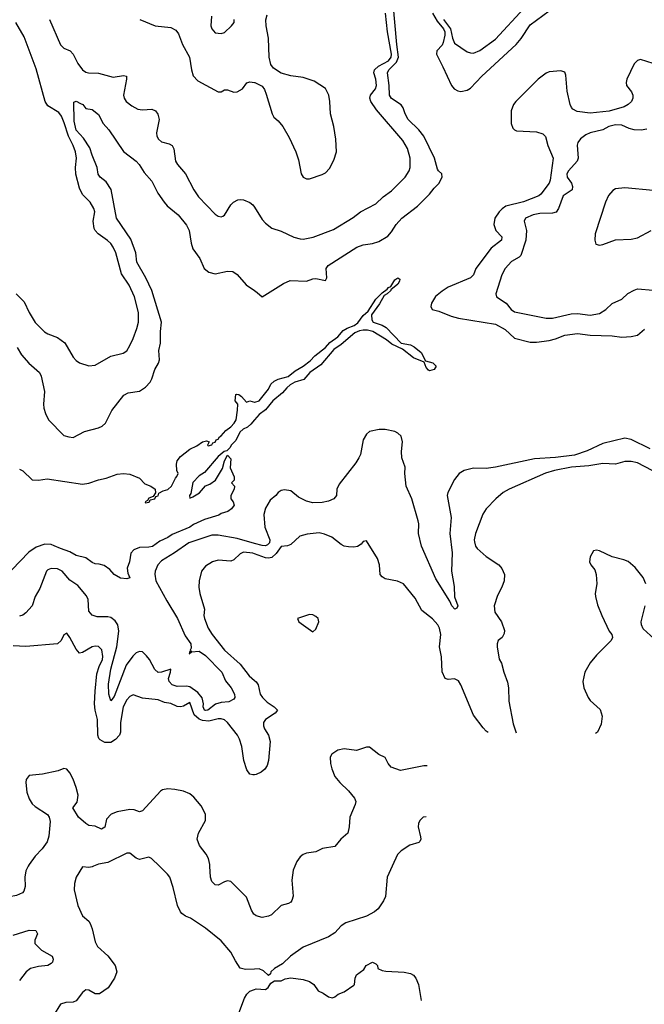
# Model space of a CAD drawing. Header units: inches. Extents: x 1552611 to 1694776, y 811966 to 917215.
# Tile 106 of 256: x 1638511 to 1642473, y 829124 to 835368. Entities that reach past the tile are written whole.
import ezdxf

# ---------------------------------------------------------------- set-up
doc = ezdxf.new("R2010")
doc.units = ezdxf.units.IN
doc.header["$MEASUREMENT"] = 0
for name, color, linetype in [('B6832', 7, 'Continuous'), ('B6833', 7, 'Continuous'), ('B6842', 7, 'Continuous'), ('B6843', 7, 'Continuous')]:
    doc.layers.add(name, color=color, linetype=linetype)

msp = doc.modelspace()

# ---------------------------------------------------------------- linework, layer by layer
at = {"layer": 'B6832', "color": 5}
for points, elevation in [([(1638564.6, 830000), (1638550.2, 829970), (1638544, 829930), (1638545.8, 829870), (1638537.9, 829842.1), (1638528.8, 829830), (1638490, 829813.2), (1638445.3, 829805.3), (1638403.8, 829803.8), (1638370, 829824.4), (1638317.2, 829877.2), (1638265.1, 829910), (1638212, 829972), (1638150, 829994.3), (1638107.7, 830000)], 820), ([(1638980, 830000), (1638970, 829995.6), (1638950, 829991.8), (1638910, 829996), (1638868.4, 829930), (1638858, 829890), (1638857.1, 829850), (1638878.7, 829750), (1638910, 829684.9), (1638950, 829650.6), (1638957.2, 829637.2), (1638970, 829602.8), (1638990, 829519.1), (1639005.3, 829490), (1639071.1, 829431.1), (1639116.5, 829370), (1639127.1, 829330), (1639113.2, 829290), (1639072.1, 829227.9), (1639017.3, 829190), (1638990, 829189.7), (1638950, 829213.6), (1638930, 829215.6), (1638910, 829199.6), (1638870, 829145.6), (1638850, 829136.9), (1638804.4, 829135.6), (1638770, 829125.2), (1638726.3, 829053.7)], 840), ([(1640000, 829347.5), (1639943.7, 829343.7), (1639910, 829353.2), (1639879.2, 829399.2), (1639850, 829454.5), (1639790, 829525.6), (1639690, 829607), (1639595.1, 829670), (1639563.5, 829683.5), (1639540.5, 829700.5), (1639530.8, 829710.8), (1639512.8, 829750), (1639484.6, 829864.6), (1639462.9, 829930), (1639449.5, 829950), (1639397.6, 830000)], 840), ([(1640000, 829692.8), (1639996.1, 829696.1), (1639981.1, 829721.1), (1639950, 829803.6), (1639850, 829902), (1639830, 829906.9), (1639810, 829901.1), (1639770, 829878.9), (1639750, 829880.5), (1639730, 829902.9), (1639721.8, 829930), (1639717.4, 830000)], 820), ([(1638470, 829563), (1638570, 829592.9), (1638612.4, 829592.4), (1638624.6, 829570), (1638606.7, 829530), (1638606.5, 829510), (1638650, 829466.9), (1638717.6, 829430), (1638723.7, 829410), (1638718, 829390), (1638710, 829382), (1638690, 829369), (1638630, 829363.2), (1638580.3, 829350), (1638552.3, 829330), (1638510, 829274.7)], 820), ([(1639882.9, 829017.1), (1639937.2, 829162.8), (1639951.9, 829188.1), (1639970, 829206.4), (1640000, 829217.8)], 840)]:
    msp.add_lwpolyline(points, dxfattribs=dict(at, elevation=elevation))
at = {"layer": 'B6833', "color": 5}
for points, elevation in [([(1638699.4, 835370), (1638770, 835208.4), (1638790, 835188.3), (1638830.1, 835170.1), (1638850, 835150.3), (1638879.8, 835090), (1638909.7, 835049.7), (1638930, 835035), (1638947.7, 835030), (1639010, 835028.8), (1639103, 835003), (1639170, 835014.3), (1639187.7, 835010), (1639189.2, 834990), (1639169.4, 834890), (1639173.6, 834870), (1639186, 834850), (1639221.4, 834821.4), (1639261.2, 834801.2), (1639290, 834796), (1639350, 834800.3), (1639372.7, 834790), (1639387.8, 834767.8), (1639395.6, 834735.6), (1639378.5, 834650), (1639381.5, 834630), (1639391.1, 834611.1), (1639410, 834594.3), (1639459.7, 834579.7), (1639477.6, 834570), (1639488.1, 834548.1), (1639500.3, 834470), (1639511.6, 834450), (1639563.2, 834390), (1639616.2, 834290), (1639645.1, 834245.1), (1639750, 834135.6), (1639770, 834121.7), (1639790, 834117.6), (1639798.8, 834121.2), (1639810.9, 834129.1), (1639850, 834193.4), (1639866.6, 834210), (1639894.5, 834225.5), (1639910, 834228.5), (1639930, 834225.3), (1639970, 834208.9), (1639990, 834194.6), (1640000, 834178.9)], 780), ([(1639274, 835370), (1639370, 835328), (1639470, 835318.8), (1639500.9, 835300.9), (1639518.1, 835278.1), (1639543.2, 835210), (1639587.1, 835130), (1639600.2, 835050), (1639612.1, 835012.1), (1639640, 834980), (1639770, 834911), (1639790, 834911.3), (1639810, 834922.8), (1639830, 834922.8), (1639870, 834907.7), (1639890, 834910.8), (1639924, 834930), (1639952.7, 834967.3), (1639970, 834973.4), (1640000, 834970.2)], 820), ([(1639727.4, 835390), (1639723.6, 835330), (1639728.8, 835310), (1639750, 835284.4), (1639790, 835279.5), (1639810, 835286), (1639855.4, 835330), (1639870.8, 835350), (1639870.8, 835370)], 840), ([(1638489.3, 833629.3), (1638539.6, 833579.6), (1638570.3, 833510), (1638610, 833448.4), (1638668.4, 833388.4), (1638690, 833375.6), (1638750, 833352.9), (1638798.3, 833318.3), (1638850, 833228.2), (1638870, 833206), (1638890, 833192.7), (1638950, 833173.7), (1638990, 833177.8), (1639090, 833234.7), (1639166.3, 833253.7), (1639190, 833268.9), (1639210, 833301.3), (1639230, 833346.7), (1639254.9, 833410), (1639264.1, 833450), (1639263.6, 833510), (1639239.9, 833610), (1639204.5, 833684.5), (1639155.8, 833755.8), (1639120.6, 833890), (1639104.7, 833924.7), (1639088.7, 833948.7), (1639068.3, 833968.3), (1639007.8, 834010), (1638989.8, 834030), (1638983.7, 834043.7), (1638976.8, 834090), (1638986.8, 834150), (1638981.8, 834170), (1638958, 834210), (1638910, 834259.7), (1638890, 834298.9), (1638867.7, 834387.7), (1638865.8, 834430), (1638870.7, 834490), (1638864.5, 834530), (1638850.5, 834570), (1638819.8, 834630), (1638793.3, 834713.3), (1638775.3, 834755.3), (1638758.4, 834778.4), (1638690, 834822.2), (1638672.1, 834850), (1638616, 835056), (1638539.6, 835259.6), (1638487.4, 835350)], 780), ([(1638494.3, 833290), (1638522.6, 833242.6), (1638568.8, 833188.8), (1638637.4, 833130), (1638647.5, 833107.5), (1638668.5, 833010), (1638662.5, 832930), (1638664.7, 832904.7), (1638673.8, 832870), (1638694.4, 832830), (1638790, 832730.5), (1638821.7, 832721.7), (1638850, 832719.3), (1638922.9, 832757.1), (1639010, 832779), (1639034, 832790), (1639056.3, 832810), (1639095.6, 832890), (1639172.2, 832987.8), (1639198.3, 833001.7), (1639270, 833012), (1639310, 833037.6), (1639338.9, 833070), (1639349.8, 833090.2), (1639367.4, 833150), (1639391.1, 833190), (1639397.7, 833210), (1639394, 833270), (1639403.7, 833316.3), (1639404.7, 833390), (1639411.2, 833450), (1639349.9, 833650), (1639310.7, 833730.7), (1639254.3, 833830), (1639247.3, 833890), (1639215.3, 833975.3), (1639125.6, 834110), (1639091.6, 834291.6), (1639058.9, 834338.9), (1639021, 834370), (1639008.4, 834388.4), (1639003.4, 834430), (1638970, 834508.2), (1638955.5, 834555.5), (1638916.1, 834616.1), (1638870, 834667.3), (1638855.5, 834724.5), (1638855.3, 834844.7), (1638870, 834850.5), (1638897.5, 834837.5), (1638912, 834830), (1638930, 834804.7), (1638970, 834798), (1639010, 834766.8), (1639040.3, 834710), (1639076.9, 834670), (1639170, 834533.1), (1639250.3, 834470), (1639268.9, 834450), (1639299.8, 834399.8), (1639350, 834344.2), (1639387.4, 834267.4), (1639426.9, 834210), (1639447, 834187), (1639516.3, 834130), (1639570, 834064.4), (1639586.1, 834030), (1639598.7, 833950), (1639610, 833915.8), (1639652.7, 833852.7), (1639682, 833790), (1639710, 833766), (1639750, 833755.8), (1639830, 833773), (1639862, 833770), (1639890, 833751), (1639946.6, 833686.6), (1640000, 833650.7)], 760), ([(1638510, 832518), (1638530, 832506), (1638590.5, 832450.5), (1638630, 832448.4), (1638684.5, 832455.5), (1638910, 832422), (1638950, 832428.4), (1639010, 832450.4), (1639060.1, 832459.9), (1639130, 832484.9), (1639170, 832490.6), (1639210, 832486.8), (1639270, 832461), (1639304.5, 832424.5), (1639342, 832410), (1639370.6, 832390.6), (1639371.6, 832368.4), (1639356.9, 832343.1), (1639330, 832333.2), (1639321, 832319), (1639307.3, 832310), (1639310, 832304.7), (1639330, 832307.2), (1639335.1, 832310), (1639338, 832322), (1639368, 832330), (1639375.1, 832344.9), (1639390, 832348.4), (1639394.5, 832365.5), (1639420.4, 832379.6), (1639450, 832388.3), (1639473.3, 832410), (1639499.3, 832460.7), (1639508.7, 832470), (1639515.3, 832490), (1639508.7, 832510), (1639505.2, 832550), (1639509.2, 832570), (1639530, 832598), (1639590, 832644.7), (1639634, 832666), (1639670, 832691.3), (1639696.9, 832696.9), (1639712, 832690), (1639702, 832670), (1639706.4, 832666.4), (1639730, 832672), (1639735.5, 832684.5), (1639750, 832688.2), (1639756.6, 832703.4), (1639770, 832708.5), (1639777.7, 832722.3), (1639790, 832728.8), (1639817.7, 832762.3), (1639850, 832785.3), (1639871.6, 832810), (1639883.7, 832830), (1639892.3, 832892.3), (1639894, 832930), (1639878, 832950), (1639882, 832990), (1639886, 832994), (1639902, 832990), (1639918.8, 832978.8), (1639950, 832942), (1639970, 832951), (1640000, 832943)], 740), ([(1640000, 832829.4), (1639976.9, 832803.1), (1639956.1, 832783.9), (1639928.7, 832771.3), (1639907.9, 832752.1), (1639881.6, 832698.4), (1639853, 832670), (1639845.3, 832654.7), (1639825.7, 832634.3), (1639808.4, 832630), (1639770, 832598.5), (1639683.6, 832496.4), (1639650, 832476), (1639610, 832433), (1639595.9, 832364.1), (1639588.7, 832350), (1639590, 832334), (1639610, 832341), (1639652, 832368), (1639690, 832412), (1639718, 832422), (1639752.9, 832447.1), (1639798, 832522), (1639809.6, 832570.4), (1639830, 832606), (1639850, 832582), (1639846.4, 832526.4), (1639870.9, 832469.1), (1639871.6, 832448.4), (1639854, 832430), (1639874, 832410), (1639871.6, 832391.6), (1639851, 832350), (1639851.3, 832330), (1639864.7, 832310), (1639870.7, 832290), (1639854.4, 832265.6), (1639832, 832250), (1639790, 832237.2), (1639773.5, 832226.5), (1639682.5, 832197.5), (1639614.1, 832165.9), (1639590.7, 832150), (1639477.3, 832102.7), (1639450, 832084.5), (1639399.4, 832060.6), (1639352.6, 832027.4), (1639330, 832022), (1639270, 832019.7), (1639234.9, 832005.1), (1639215.3, 831984.7), (1639207.7, 831930), (1639193.4, 831890), (1639196.9, 831856.9), (1639210, 831828.7), (1639190, 831822), (1639150, 831825.2), (1639110, 831849.5), (1639082, 831882), (1639046, 831906), (1639015.1, 831915.1), (1638990, 831916.9), (1638970, 831925.6), (1638930, 831955.6), (1638870, 831969.6), (1638830, 831993.3), (1638770, 832013.3), (1638730, 832032.2), (1638710, 832038.7), (1638670, 832042), (1638616.4, 832023.6), (1638569.2, 831990.8), (1638460.2, 831879.8)], 740), ([(1640000, 832046.5), (1639890, 832077.5), (1639770, 832098.4), (1639730, 832098.1), (1639583.5, 832050), (1639493.9, 831986.1), (1639410, 831935.4), (1639387, 831910), (1639371, 831870), (1639368.4, 831851.6), (1639375.1, 831810), (1639443.4, 831683.4), (1639512.3, 831570), (1639560, 831460), (1639596.5, 831410), (1639597.8, 831382.2), (1639593, 831370), (1639598, 831362), (1639590, 831362), (1639587, 831347), (1639600.5, 831359.5), (1639650, 831363.5), (1639690, 831336.6), (1639792.3, 831230), (1639815.9, 831175.9), (1639851.6, 831130), (1639873.4, 831090), (1639874.8, 831070), (1639870, 831058), (1639837.3, 831042.7), (1639790, 831038), (1639753.4, 831026.6), (1639704.9, 830990), (1639690, 830986.5), (1639682.6, 830990), (1639675.3, 831010), (1639677.3, 831030), (1639667.7, 831067.7), (1639641.5, 831101.5), (1639590, 831136.9), (1639570, 831141.8), (1639510, 831138.2), (1639477.8, 831150), (1639459, 831170), (1639455, 831190), (1639468.2, 831230), (1639468.9, 831248.9), (1639410, 831230.6), (1639390, 831229), (1639367.7, 831247.7), (1639334, 831310), (1639314.6, 831334.6), (1639290, 831358.3), (1639270, 831362.1), (1639250, 831351.9), (1639228.8, 831331.2), (1639185.8, 831274.2), (1639110, 831075.6), (1639088.9, 831048.9), (1639075.5, 831090), (1639074.9, 831154.9), (1639089.9, 831250), (1639126.1, 831390), (1639139.4, 831490), (1639134.2, 831530), (1639116.4, 831556.4), (1639090, 831576.4), (1639070, 831580.9), (1639002, 831582), (1638970, 831591.2), (1638950, 831617.2), (1638944.6, 831690), (1638934.2, 831714.2), (1638878.7, 831778.7), (1638830, 831812.7), (1638779.5, 831870), (1638750, 831884.5), (1638710, 831886.5), (1638690, 831878.9), (1638680.2, 831870), (1638639, 831761), (1638609.5, 831710.5), (1638589, 831650), (1638550, 831605.7), (1638530, 831591.1), (1638510, 831584.4)], 760), ([(1640000, 831980.3), (1639990, 831983.8), (1639930, 831990.4), (1639910, 831980.3), (1639870, 831941.7), (1639850, 831933.7), (1639770, 831939.7), (1639734.8, 831930), (1639690, 831902.9), (1639664.9, 831870), (1639650, 831808.7), (1639646.7, 831770), (1639653.6, 831730), (1639683.8, 831630), (1639679.1, 831590), (1639682.4, 831570), (1639706.3, 831510), (1639731.5, 831470), (1639809.2, 831369.2), (1639910, 831280.1), (1639966.9, 831206.9), (1640000, 831178.1)], 780), ([(1640000, 830579.9), (1639990, 830578.5), (1639970, 830583.2), (1639952.2, 830610), (1639932.6, 830670), (1639919.6, 830759.6), (1639904.6, 830804.6), (1639892.5, 830830), (1639830, 830911.3), (1639810, 830927.6), (1639790, 830934.5), (1639770, 830934.6), (1639710, 830919.8), (1639670, 830923.7), (1639650, 830931.7), (1639618.6, 830958.6), (1639590, 831037), (1639550, 831014.2), (1639530, 831009.2), (1639510, 831012.8), (1639470, 831031), (1639430, 831038.7), (1639390, 831055), (1639290, 831064.2), (1639230, 831086.9), (1639210, 831076.4), (1639190, 831054), (1639167.5, 831010), (1639150.4, 830910), (1639150.1, 830850), (1639143.3, 830830), (1639117.8, 830802.2), (1639090, 830783), (1639050, 830784.6), (1639021.2, 830801.2), (1639013.1, 830810), (1639006, 830830), (1639004.8, 830930), (1638989.6, 830990), (1638985.4, 831030), (1638989.1, 831110), (1639001.3, 831218.7), (1639014.8, 831265.2), (1639035.3, 831310), (1639038.8, 831330), (1639032.3, 831372.3), (1639010, 831393.8), (1638990, 831395.3), (1638970, 831389.8), (1638910, 831354), (1638890, 831351.5), (1638870, 831376.2), (1638830, 831449.6), (1638810, 831477), (1638790, 831466), (1638773.8, 831430), (1638750, 831409.2), (1638550, 831393.6), (1638470, 831396.2)], 780), ([(1639717.4, 830000), (1639716.8, 830010), (1639709, 830049), (1639694.9, 830074.9), (1639652.4, 830130), (1639637.6, 830170), (1639644.4, 830210), (1639689.6, 830290), (1639689.6, 830330), (1639662.7, 830382.7), (1639616.6, 830436.6), (1639590, 830458.4), (1639550, 830475.6), (1639494.6, 830485.4), (1639450, 830489.6), (1639416.4, 830483.6), (1639403.9, 830476.1), (1639290, 830351.1), (1639270, 830344), (1639236.6, 830356.6), (1639210, 830359.9), (1639130, 830343.4), (1639091.5, 830328.5), (1639061.8, 830298.2), (1639050, 830247.6), (1639030, 830234), (1638990, 830252.4), (1638950, 830257.7), (1638930, 830269.7), (1638884.7, 830310), (1638847, 830370), (1638874.9, 830405.1), (1638882.3, 830450), (1638870, 830499.5), (1638850, 830551.8), (1638830, 830591.8), (1638810, 830615.1), (1638790, 830619), (1638755.5, 830604.5), (1638656.4, 830583.6), (1638570, 830574.2), (1638551.8, 830550), (1638550.1, 830530), (1638556, 830470), (1638570, 830426.7), (1638590, 830396), (1638610, 830378.3), (1638687.5, 830327.5), (1638698.7, 830310), (1638703.4, 830283.4), (1638696.5, 830190), (1638685.1, 830154.9), (1638653.4, 830110), (1638610, 830063.5), (1638570, 830011.1), (1638564.6, 830000)], 820), ([(1639397.6, 830000), (1639347.9, 830047.9), (1639330, 830056.2), (1639270, 830042.4), (1639250, 830049.6), (1639210, 830082), (1639190, 830082.9), (1639070, 830022), (1639010, 830013.3), (1638980, 830000)], 840)]:
    msp.add_lwpolyline(points, dxfattribs=dict(at, elevation=elevation))
at = {"layer": 'B6842', "color": 5}
for points, elevation in [([(1640874.4, 830000), (1640843.1, 829930), (1640831.7, 829808.3), (1640819.3, 829780.7), (1640785.5, 829730), (1640760.7, 829710), (1640710, 829682.9), (1640578.8, 829641.2), (1640550, 829621.2), (1640510, 829578), (1640470, 829552), (1640310, 829486.9), (1640228, 829430), (1640179.1, 829380.9), (1640126.8, 829350), (1640104.7, 829330), (1640102, 829318), (1640090, 829306), (1640056.9, 829336.9), (1640030, 829349.5), (1640000, 829347.5)], 840), ([(1640256.3, 830000), (1640245.5, 829974.5), (1640237.3, 829910), (1640245.6, 829810), (1640238, 829782), (1640230, 829771.2), (1640216.3, 829763.7), (1640170, 829749.7), (1640108.2, 829691.8), (1640090, 829682.6), (1640050, 829675.1), (1640010, 829684.2), (1640000, 829692.8)], 820), ([(1640000, 829217.8), (1640010, 829221.6), (1640070, 829218), (1640088, 829230), (1640103.1, 829256.9), (1640128, 829272), (1640170, 829272), (1640195.3, 829284.7), (1640230, 829290.8), (1640310, 829280.5), (1640348.5, 829268.5), (1640376, 829250), (1640404, 829210), (1640435.3, 829195.3), (1640470, 829170.4), (1640494.5, 829165.5), (1640509.5, 829170.5), (1640531.5, 829188.5), (1640570, 829202.4), (1640630, 829244.4), (1640635.6, 829250), (1640639, 829290), (1640648, 829310), (1640694.6, 829345.4), (1640708.7, 829370), (1640750, 829390.7), (1640770, 829381), (1640781, 829370), (1640782, 829350), (1640810, 829338.8), (1640833.4, 829333.4), (1640950, 829327.9), (1640990, 829319), (1641010, 829308.4), (1641024.2, 829290), (1641040.3, 829250), (1641056.8, 829148.7)], 840)]:
    msp.add_lwpolyline(points, dxfattribs=dict(at, elevation=elevation))
at = {"layer": 'B6843', "color": 5}
for points, elevation in [([(1640000, 833650.7), (1640018.4, 833638.4), (1640050, 833611.3), (1640184.4, 833695.6), (1640226, 833714), (1640329.6, 833710.4), (1640370, 833725.5), (1640390, 833726.7), (1640450, 833713.4), (1640458.9, 833730), (1640455.8, 833790), (1640467.6, 833810), (1640650, 833925.7), (1640690, 833939.5), (1640750, 833948.5), (1640790, 833960.4), (1640845.3, 833994.7), (1640870, 834021.6), (1640899.7, 834070), (1640934.7, 834110), (1641034.2, 834185.8), (1641110, 834261.5), (1641139.7, 834300.3), (1641169.7, 834330), (1641191.1, 834370), (1641189.4, 834390), (1641168.4, 834408.4), (1641161, 834421), (1641143.2, 834490), (1641074.4, 834630), (1641043, 834670), (1640975.4, 834735.4), (1640956.7, 834770), (1640942.8, 834810), (1640930, 834827.2), (1640869, 834869), (1640856.3, 834890), (1640854.4, 834950), (1640844.7, 835030), (1640852, 835050), (1640901.7, 835098.3), (1640913.9, 835130), (1640903, 835210), (1640880.6, 835470)], 760), ([(1641130.1, 835410), (1641158.4, 835358.4), (1641198.9, 835310), (1641207.2, 835290), (1641207.5, 835270), (1641197.4, 835222.6), (1641190, 835206.1), (1641156.5, 835170), (1641154.3, 835150), (1641196.2, 835070), (1641250, 834950.4), (1641266.3, 834930), (1641290, 834916.1), (1641310, 834912.4), (1641350, 834920.7), (1641370, 834933.8), (1641442.2, 835010), (1641659.5, 835210), (1641691.4, 835248.6), (1641750, 835334.4), (1641870, 835425.1)], 760), ([(1641199.8, 835370), (1641243.4, 835310), (1641256.9, 835250), (1641270, 835219.2), (1641350, 835164), (1641370, 835156.9), (1641390, 835156.5), (1641430, 835172.3), (1641530, 835244.5), (1641710, 835439.8)], 780), ([(1640000, 834178.9), (1640050, 834100.8), (1640070, 834077.3), (1640110, 834046.5), (1640170, 834026.3), (1640249.5, 833989.5), (1640290, 833977.7), (1640310, 833976.6), (1640371.8, 833988.2), (1640501.7, 834038.3), (1640627.3, 834112.7), (1640672.3, 834150), (1640770, 834200.2), (1640816, 834244), (1640870, 834281.8), (1640955.9, 834370), (1640981.6, 834410), (1640987.1, 834430), (1640988.1, 834490), (1640971, 834551), (1640942, 834602), (1640775.3, 834795.3), (1640739.3, 834850), (1640731.6, 834870), (1640736.9, 834890), (1640767.7, 834930), (1640774.2, 834950), (1640770.9, 834990), (1640756.7, 835030), (1640761.9, 835050), (1640786.4, 835073.6), (1640850, 835106.8), (1640867.7, 835130), (1640868.9, 835150), (1640843.6, 835290), (1640831.2, 835410)], 780), ([(1640000, 834970.2), (1640002, 834970), (1640050, 834947.3), (1640064.6, 834924.6), (1640075.5, 834895.5), (1640112.6, 834770), (1640124, 834750), (1640150, 834727.2), (1640180.8, 834690), (1640220.7, 834620.7), (1640262.3, 834530), (1640279.9, 834479.9), (1640297.1, 834390), (1640308.6, 834368.6), (1640330, 834359.1), (1640350, 834359.1), (1640430, 834386), (1640450, 834397), (1640475.3, 834424.7), (1640503.3, 834476.7), (1640519.7, 834530), (1640515.4, 834610), (1640503.1, 834690), (1640481.8, 834770), (1640478, 834850), (1640471.3, 834890), (1640450, 834930.9), (1640379, 834979), (1640310, 835002.2), (1640231.9, 835011.9), (1640169.8, 835029.8), (1640120.9, 835060.9), (1640104.5, 835084.5), (1640092.9, 835130), (1640089.8, 835250), (1640074.5, 835330), (1640073, 835367), (1640081.5, 835398.5)], 820), ([(1642530, 835090.7), (1642450, 835116.2), (1642429.2, 835110), (1642410, 835088.6), (1642362.3, 834990), (1642358.4, 834970), (1642361.1, 834950), (1642392.3, 834910), (1642400.5, 834890), (1642400.6, 834870), (1642391.9, 834850), (1642370, 834829.7), (1642345, 834815), (1642250, 834788.9), (1642130, 834774.5), (1642046.5, 834786.5), (1642020.1, 834800.1), (1642010.4, 834810.4), (1642002, 834830), (1641984.4, 834915.6), (1641975.6, 835015.6), (1641970, 835034.7), (1641942.8, 835042.8), (1641870, 835037.5), (1641850, 835029), (1641800.2, 834990), (1641658.6, 834850), (1641643.5, 834830), (1641629.4, 834790), (1641628.6, 834710), (1641639.5, 834679.5), (1641648.9, 834668.9), (1641663.1, 834663.1), (1641790, 834657.3), (1641830, 834644.6), (1641847.1, 834627.1), (1641861.8, 834570), (1641895, 834490), (1641877.1, 834350), (1641870, 834331.6), (1641817.9, 834262.1), (1641804.2, 834250), (1641706.1, 834213.9), (1641595.2, 834184.8), (1641570.8, 834169.2), (1641552.2, 834150), (1641526, 834110), (1641518.8, 834070), (1641530.7, 834030.7), (1641568.5, 833990), (1641567, 833970), (1641501.9, 833918.1), (1641405, 833790), (1641388.9, 833750), (1641370, 833731.1), (1641230, 833672.1), (1641190, 833646.9), (1641148.4, 833611.6), (1641122.4, 833570), (1641119.3, 833550), (1641127.3, 833530), (1641170, 833519.6), (1641247.8, 833487.8), (1641294.6, 833474.6), (1641530, 833436.6), (1641590, 833403.2), (1641648.9, 833348.9), (1641750, 833323.5), (1641790, 833322.2), (1641870, 833333.1), (1641910, 833343.2), (1641970, 833366.5), (1642050, 833378.4), (1642130, 833367.2), (1642270, 833364.1), (1642330, 833354.9), (1642390, 833358.4), (1642430, 833368), (1642475.5, 833404.5)], 760), ([(1642490, 834672.8), (1642452.6, 834667.4), (1642410, 834670.4), (1642377.8, 834677.8), (1642330, 834699.4), (1642290, 834701.4), (1642249.2, 834690.8), (1642211, 834670), (1642129.6, 834650.4), (1642102.4, 834637.6), (1642067.9, 834612.1), (1642052.6, 834590), (1642047.2, 834572.8), (1642053, 834490), (1642047.1, 834470), (1641992.2, 834410), (1641982.8, 834390), (1641984.1, 834370), (1642010.6, 834330.6), (1642018.5, 834310), (1642016.2, 834290), (1641957.7, 834250), (1641929.5, 834170), (1641913.4, 834146.6), (1641890, 834140.4), (1641810, 834139.1), (1641768, 834130), (1641719.3, 834110), (1641710.3, 834090), (1641726.8, 834030), (1641721.3, 833970), (1641690, 833872), (1641678.9, 833861.1), (1641630, 833835), (1641590, 833789.7), (1641569.6, 833750.4), (1641531.6, 833630), (1641535.8, 833610), (1641596.5, 833570), (1641629.3, 833530), (1641650, 833516.1), (1641850, 833474.8), (1641890, 833474.1), (1642010, 833503.5), (1642050, 833503.8), (1642130, 833494.1), (1642190, 833505.3), (1642230, 833529.4), (1642270, 833567.7), (1642330, 833596.5), (1642369.1, 833630.9), (1642410, 833653.2), (1642430, 833660.7), (1642530, 833653)], 780), ([(1642530, 834285.3), (1642350, 834302.2), (1642290, 834295.3), (1642274.5, 834285.5), (1642247.1, 834252.9), (1642226.8, 834210), (1642161.8, 834010), (1642158.9, 833970), (1642164.9, 833944.9), (1642190, 833938), (1642210, 833942.8), (1642290, 833971.1), (1642390, 833976), (1642430, 833984.9), (1642516.2, 834030)], 820), ([(1640000, 832943), (1640002.4, 832942.4), (1640030, 832950.5), (1640090, 833024.9), (1640104.4, 833055.6), (1640124.4, 833075.6), (1640151.5, 833088.5), (1640213.9, 833106.1), (1640258, 833142), (1640309.7, 833170), (1640354.5, 833205.5), (1640382.8, 833237.2), (1640450.5, 833289.5), (1640479.4, 833320.6), (1640530, 833356.9), (1640563.8, 833396.2), (1640587.6, 833412.4), (1640632.1, 833427.9), (1640655.3, 833444.7), (1640690, 833492), (1640720.6, 833519.4), (1640770, 833594.9), (1640810, 833635.3), (1640842, 833658), (1640850, 833670.3), (1640864.9, 833675.1), (1640890, 833718.4), (1640910.4, 833730.4), (1640922, 833722), (1640921.3, 833710), (1640910.2, 833689.8), (1640865.2, 833654.8), (1640865.5, 833650), (1640843, 833630), (1640822, 833618), (1640793.9, 833566.1), (1640743.2, 833496.8), (1640744.2, 833464.2), (1640753.4, 833450), (1640811.3, 833431.3), (1640836.2, 833416.2), (1640930, 833317.1), (1640990, 833306), (1641013.5, 833293.5), (1641057.2, 833257.2), (1641085.4, 833205.4), (1641131.2, 833191.2), (1641152.7, 833170), (1641141, 833150), (1641110, 833142), (1641104.4, 833144.4), (1641090, 833161.2), (1641076.5, 833196.5), (1641010, 833223), (1640938.9, 833278.9), (1640872, 833310), (1640838.3, 833338.3), (1640750.6, 833390.6), (1640718.3, 833398.3), (1640690, 833398.8), (1640665.5, 833394.5), (1640637.6, 833382.4), (1640551.2, 833308.8), (1640502.7, 833277.3), (1640420.4, 833179.6), (1640351.2, 833130), (1640314.1, 833085.9), (1640257, 833070), (1640226.9, 833053.1), (1640206, 833034), (1640177.6, 833002.4), (1640116.2, 832950), (1640070, 832893.1), (1640030, 832863.5), (1640000, 832829.4)], 740), ([(1642510, 832647.4), (1642390, 832705.3), (1642350, 832714.6), (1642210, 832680.8), (1642110, 832634.2), (1642030, 832606.2), (1641910, 832591), (1641777.2, 832582.8), (1641529.8, 832529.8), (1641470, 832522), (1641390, 832524), (1641330.5, 832510), (1641298.4, 832490), (1641270, 832451.5), (1641226.7, 832370), (1641221.8, 832350), (1641247.5, 832210), (1641239, 832110), (1641253.9, 831986.1), (1641250.2, 831870), (1641266.8, 831773.2), (1641268.6, 831708.6), (1641290.3, 831650), (1641283, 831637), (1641270.3, 831629.7), (1641252, 831650), (1641239.3, 831679.3), (1641150, 831821.1), (1641059.2, 832030), (1641040.7, 832110), (1641042.6, 832170), (1641038, 832190), (1640998, 832330), (1640963.1, 832410), (1640954.6, 832490), (1640956.4, 832530), (1640934.5, 832590), (1640933.4, 832630), (1640939.4, 832690), (1640930, 832727), (1640910, 832746.3), (1640890, 832757.4), (1640830.4, 832769.6), (1640790.4, 832769.6), (1640730, 832757.2), (1640710, 832739), (1640690, 832704), (1640672.8, 832610), (1640663.1, 832590), (1640643.4, 832556.6), (1640538.6, 832421.4), (1640522.4, 832390), (1640520.4, 832350), (1640503, 832330), (1640470, 832315.1), (1640430, 832306.9), (1640370, 832304), (1640330, 832315.4), (1640278.9, 832338.9), (1640230, 832379.3), (1640190, 832386), (1640170, 832381.2), (1640151.3, 832370), (1640136, 832350), (1640099.5, 832320.5), (1640070, 832269.5), (1640059.4, 832230), (1640066.5, 832150), (1640096.9, 832070), (1640094.9, 832050), (1640082.7, 832037.3), (1640070, 832030.4), (1640050, 832032.4), (1640000, 832046.5)], 760), ([(1642524, 832510), (1642430, 832557.1), (1642390, 832565.9), (1642350, 832566.2), (1642290, 832548.5), (1642210, 832553.1), (1642121.6, 832538.4), (1642010.7, 832530), (1641904.4, 832510), (1641847.2, 832492.8), (1641616, 832390), (1641578.7, 832370), (1641530.4, 832330), (1641470, 832265.1), (1641448.5, 832231.5), (1641402.7, 832110), (1641394.5, 832070), (1641396, 832056), (1641402.8, 832030), (1641413.3, 832013.3), (1641470, 831963.8), (1641550, 831910.4), (1641570, 831887.7), (1641587, 831850), (1641584.6, 831810), (1641570.2, 831770), (1641542.9, 831717.1), (1641520.2, 831650), (1641525.5, 831610), (1641568, 831550), (1641586.6, 831493.4), (1641584.4, 831475.6), (1641570.7, 831450), (1641545.5, 831430), (1641539.5, 831410), (1641540.3, 831390), (1641553.3, 831313.3), (1641566.9, 831286.9), (1641582.2, 831230), (1641606.1, 831166.1), (1641612.3, 831130), (1641614.4, 831045.6), (1641641.4, 830901.4), (1641660.5, 830846.3)], 780), ([(1641483.1, 830848), (1641470, 830856.8), (1641450, 830876.8), (1641390, 830957.2), (1641310, 831149.6), (1641294.1, 831174.1), (1641270, 831186.9), (1641230, 831183.5), (1641209.8, 831189.8), (1641191.4, 831231.4), (1641187, 831327), (1641174.8, 831390), (1641181.7, 831470), (1641173.4, 831510), (1641163.2, 831530), (1641130, 831567.9), (1641062.1, 831622.1), (1641020.3, 831700.3), (1640946, 831790), (1640906.9, 831806.9), (1640830, 831822), (1640810, 831834), (1640797.6, 831850), (1640793.5, 831910), (1640780.5, 831950), (1640710, 832063.7), (1640690, 832058), (1640677.2, 832042.8), (1640653, 832027), (1640630, 832022.4), (1640595.9, 832024.1), (1640570, 832029), (1640550, 832039.4), (1640490, 832085.3), (1640445.4, 832105.4), (1640410, 832113.4), (1640334.3, 832105.7), (1640288.3, 832091.7), (1640230, 832040.5), (1640210, 832031.6), (1640170, 832026.3), (1640137.9, 831982.1), (1640110, 831957.4), (1640090, 831952.8), (1640070, 831955.7), (1640000, 831980.3)], 780), ([(1642483.5, 831790), (1642466.3, 831830), (1642414.3, 831894.3), (1642370, 831931.2), (1642343.3, 831943.3), (1642270, 831960.5), (1642190, 831999.3), (1642170, 832004), (1642150, 831999), (1642130, 831962), (1642126.4, 831930), (1642134, 831910), (1642158.6, 831878.6), (1642168.9, 831850), (1642173, 831790), (1642162.3, 831730), (1642163.6, 831710), (1642177.1, 831657.1), (1642203.1, 831590), (1642250, 831491), (1642266.8, 831470), (1642271.3, 831450), (1642264, 831430), (1642170, 831337.7), (1642129, 831290), (1642095.6, 831230), (1642083.6, 831170), (1642090.3, 831130), (1642117.6, 831070), (1642130.4, 831050), (1642193.2, 830993.2), (1642205.4, 830950), (1642198.8, 830901.2), (1642177.4, 830850), (1642164.5, 830840.3)], 820), ([(1642559.4, 831419.4), (1642465.1, 831505.1), (1642454.7, 831530), (1642454.3, 831550), (1642478.9, 831650)], 820), ([(1640000, 831178.1), (1640010, 831169.4), (1640023.3, 831150), (1640035.9, 831090), (1640051, 831070), (1640080.4, 831040.4), (1640125.3, 831010), (1640145.7, 830990), (1640131.8, 830970), (1640069.7, 830930.3), (1640058.2, 830910), (1640056.8, 830890), (1640062.9, 830870), (1640090.1, 830830.1), (1640100.5, 830790), (1640089.4, 830670), (1640081.3, 830638.7), (1640065.1, 830614.9), (1640043.3, 830596.7), (1640010, 830581.3), (1640000, 830579.9)], 780), ([(1641095.5, 830635.3), (1641075, 830635), (1640925.8, 830605.8), (1640868.2, 830628.2), (1640849.4, 830650), (1640829.5, 830689.5), (1640790, 830707), (1640730, 830755.1), (1640710, 830755.1), (1640647.2, 830732.8), (1640570, 830743.5), (1640530, 830734.5), (1640490.4, 830710), (1640481.1, 830690), (1640482.3, 830650), (1640490, 830616), (1640510, 830568.4), (1640542.6, 830530), (1640597.5, 830477.5), (1640634.3, 830430), (1640642.3, 830410), (1640638.3, 830390), (1640604.2, 830310), (1640601.3, 830250), (1640591.7, 830210), (1640548.2, 830170), (1640510, 830124.5), (1640431.5, 830111.5), (1640389.1, 830090.9), (1640330, 830082), (1640310, 830074.7), (1640290, 830059.5), (1640268.9, 830030), (1640256.3, 830000)], 820), ([(1641089.9, 830313), (1641070, 830309.6), (1641050, 830289.5), (1641040.3, 830270), (1641039.2, 830250), (1641053.6, 830186.4), (1641055, 830170), (1641050, 830156.2), (1641042, 830150), (1640986.4, 830133.6), (1640930, 830097.6), (1640907.1, 830072.9), (1640874.4, 830000)], 840)]:
    msp.add_lwpolyline(points, dxfattribs=dict(at, elevation=elevation))
at = {"layer": 'B6843', "color": 5, "elevation": 820}
msp.add_lwpolyline([(1640350, 831595.3), (1640274, 831570), (1640282, 831550), (1640370, 831486), (1640390, 831502), (1640409, 831550), (1640404, 831570), (1640390, 831584), (1640370, 831594)], close=True, dxfattribs=at)

doc.saveas('drawing.dxf')
